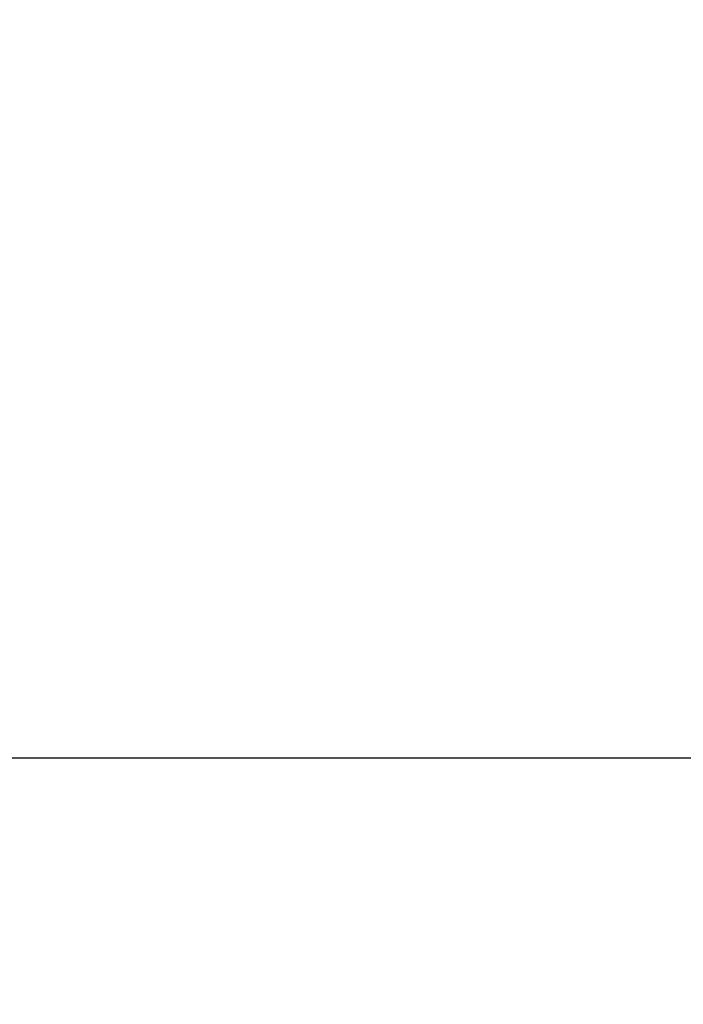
# Model space of a CAD drawing. Header units: metres. Extents: x 63115 to 703450, y -261936 to -53969.
# Tile 208 of 256: x 167436 to 167556, y -134605 to -134427. Entities that reach past the tile are written whole.
import ezdxf

# ---------------------------------------------------------------- set-up
doc = ezdxf.new("R2010")
doc.units = ezdxf.units.M
doc.linetypes.add('DASHDOT2', pattern=[12.7, 6.35, -3.175, 0, -3.175])
for name, color, linetype in [('_01-STRAMIENEN', 253, 'DASHDOT2'), ('_03-PROJECTION', 1, 'Continuous'), ('_07Brandveiligheid', 8, 'Continuous')]:
    doc.layers.add(name, color=color, linetype=linetype)
doc.layers.add('_01Hulplijnen', color=6, linetype='Continuous', plot=False)

# ---------------------------------------------------------------- blocks, each defined once
blk = doc.blocks.new('*U396')
at = {"layer": '_01-STRAMIENEN'}
blk.add_lwpolyline([(-7899.78, -4150), (6883.22, -4150)], dxfattribs=at)
at = {"layer": '_01Hulplijnen'}
blk.add_lwpolyline([(-7899.78, -4150), (6883.22, -4150)], dxfattribs=at)

msp = doc.modelspace()

# ---------------------------------------------------------------- linework, layer by layer
at = {"layer": '_03-PROJECTION'}
msp.add_ellipse((160931.8, -130410.61), major_axis=(-6500, 0), ratio=0.638462, start_param=5.35272, end_param=10.194284, dxfattribs=at)

# ---------------------------------------------------------------- block references
msp.add_blockref('*U396', (160931.8, -130410.61), dxfattribs=at)

# ---------------------------------------------------------------- texts
at = {"layer": '_07Brandveiligheid', "insert": (163799.37, -134260.33), "char_height": 300, "attachment_point": 1}
msp.add_mtext_dynamic_manual_height_columns('\\pi1474.1;{\\fArial|b0|i0|c0|p34;\\H0.375x;balusters staal}', width=2466.1277, gutter_width=1, heights=[0], dxfattribs=at)

doc.saveas('drawing.dxf')
